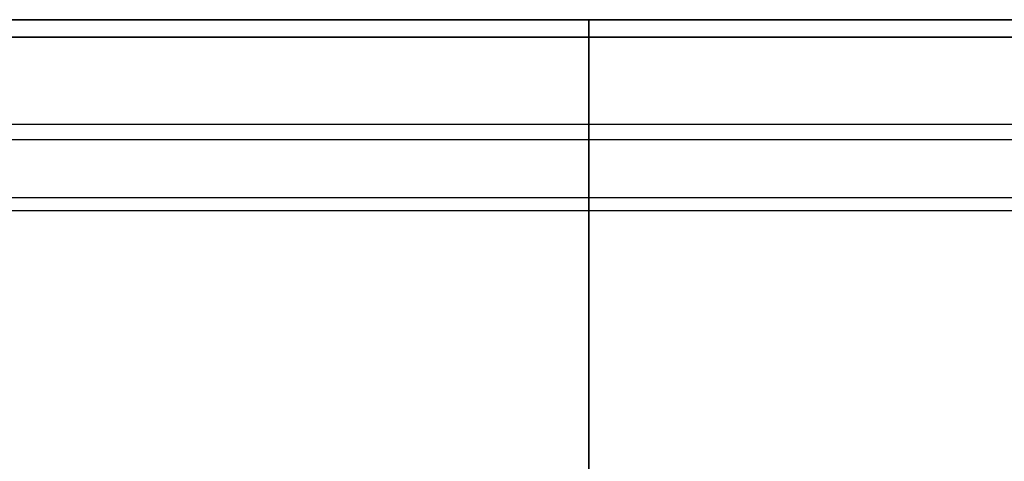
# Model space of a CAD drawing. Header units: millimetres. Extents: x -5.9 to 8.2, y -1.3 to -0.5.
# Tile 57 of 107: x 0.923 to 1.375, y -0.653 to -0.45. Entities that reach past the tile are written whole.
import ezdxf

# ---------------------------------------------------------------- set-up
doc = ezdxf.new("R2010")
doc.units = ezdxf.units.MM
doc.header["$MEASUREMENT"] = 0
doc.layers.add('IGES level 24', color=7, linetype='Continuous', true_color=0xffffff)

msp = doc.modelspace()

# ---------------------------------------------------------------- linework, layer by layer
at = {"layer": 'IGES level 24', "extrusion": (1, 0, 0)}
for radius, start, end in [(0.408, 360, 73.8272), (0.408, 180, 360), (0.4, 180, 360)]:
    msp.add_arc((-0.85828, -10.7448, 1.18416), radius, start, end, dxfattribs=at)
at = {"layer": 'IGES level 24'}
for points in [[(7.28416, -0.45028, -10.7448), (1.18416, -0.45028, -10.7448), (-4.91584, -0.45028, -10.7448)], [(-4.91584, -0.45028, -10.7448), (1.18416, -0.45028, -10.7448), (7.28416, -0.45028, -10.7448)], [(-4.91584, -0.45828, -10.7448), (1.18416, -0.45828, -10.7448), (7.28416, -0.45828, -10.7448)], [(7.28416, -0.45828, -10.7448), (1.18416, -0.45828, -10.7448), (-4.91584, -0.45828, -10.7448)], [(7.28416, -0.49846, -10.93713), (1.18416, -0.49846, -10.93713), (-4.91584, -0.49846, -10.93713)], [(7.28416, -0.50551, -10.93336), (1.18416, -0.50551, -10.93336), (-4.91584, -0.50551, -10.93336)], [(7.28416, -0.53207, -10.49975), (1.18416, -0.53207, -10.49975), (-4.91584, -0.53207, -10.49975)], [(7.28416, -0.53812, -10.50501), (1.18416, -0.53812, -10.50501), (-4.91584, -0.53812, -10.50501)]]:
    msp.add_open_spline(points, degree=2, dxfattribs=at)

doc.saveas('drawing.dxf')
